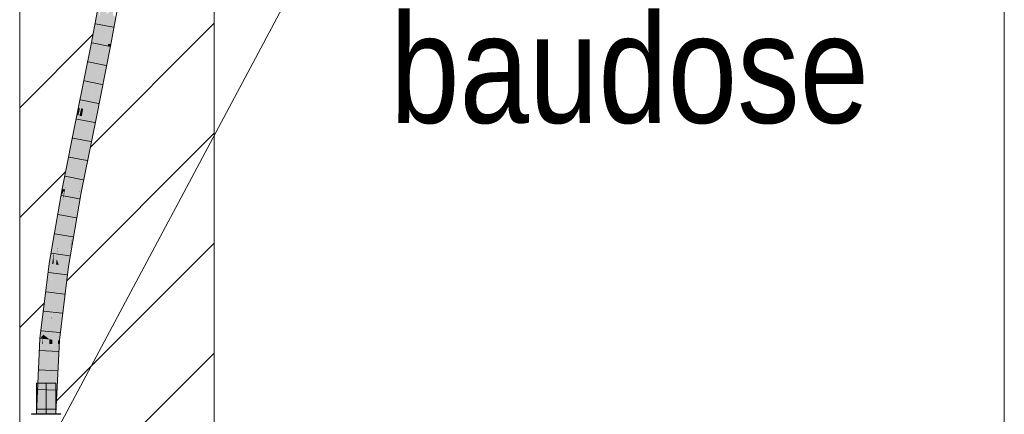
# Model space of a CAD drawing. Extents: x -620 to 3480, y 62 to 1102.
# Tile 120 of 256: x 178 to 191, y 702 to 707. Entities that reach past the tile are written whole.
import ezdxf
from ezdxf.lldxf.tags import DXFTag

# ---------------------------------------------------------------- set-up
doc = ezdxf.new("R2010")
doc.units = 0
doc.layers.get('0').update_dxf_attribs({"lineweight": 13})
for name, color, linetype, lineweight, true_color in [('E_Detail_Beschriftung', 7, 'Continuous', 13, 0x009900), ('E_Detail_Wandschraffur', 7, 'Continuous', 5, 0xc0c0c0), ('E_Leerrohr 25-A06G9STU8I', 7, 'Continuous', 9, 0xff8000), ('E_Leerrohr 25-Shading', 7, 'Continuous', 9, 0xff8000)]:
    doc.layers.add(name, color=color, linetype=linetype, lineweight=lineweight, true_color=true_color)
doc.layers.add('E_Detail_Linie_Text_Bem', color=7, linetype='Continuous', lineweight=13)
doc.styles.get("Standard").update_dxf_attribs({"font": 'ARIALN.TTF'})
tags = doc.linetypes.add('fein_strichliert', pattern=[4, 1, -2, 1]).pattern_tags.tags
tags[8:9] = [DXFTag(74, 4), DXFTag(75, 0), DXFTag(340, '0'), DXFTag(46, 0.0), DXFTag(50, 0.0), DXFTag(44, 0.0), DXFTag(45, 0.0)]
tags[6:7] = [DXFTag(74, 4), DXFTag(75, 0), DXFTag(340, '0'), DXFTag(46, 0.0), DXFTag(50, 0.0), DXFTag(44, 0.0), DXFTag(45, 0.0)]
tags[4:5] = [DXFTag(74, 4), DXFTag(75, 0), DXFTag(340, '0'), DXFTag(46, 0.0), DXFTag(50, 0.0), DXFTag(44, 0.0), DXFTag(45, 0.0)]
tags = doc.linetypes.add('fein_strichliert-A06G9STX8I', pattern=[4, 1, -2, 1]).pattern_tags.tags
tags[8:9] = [DXFTag(74, 4), DXFTag(75, 0), DXFTag(340, '0'), DXFTag(46, 0.0), DXFTag(50, 0.0), DXFTag(44, 0.0), DXFTag(45, 0.0)]
tags[6:7] = [DXFTag(74, 4), DXFTag(75, 0), DXFTag(340, '0'), DXFTag(46, 0.0), DXFTag(50, 0.0), DXFTag(44, 0.0), DXFTag(45, 0.0)]
tags[4:5] = [DXFTag(74, 4), DXFTag(75, 0), DXFTag(340, '0'), DXFTag(46, 0.0), DXFTag(50, 0.0), DXFTag(44, 0.0), DXFTag(45, 0.0)]
tags = doc.linetypes.add('STRICHPUNKT2-A06G9STV8I', pattern=[12.7, 6.35, -3.175, 0, -3.175]).pattern_tags.tags
tags[10:11] = [DXFTag(74, 4), DXFTag(75, 0), DXFTag(340, '0'), DXFTag(46, 0.0), DXFTag(50, 0.0), DXFTag(44, 0.0), DXFTag(45, 0.0)]
tags[8:9] = [DXFTag(74, 4), DXFTag(75, 0), DXFTag(340, '0'), DXFTag(46, 0.0), DXFTag(50, 0.0), DXFTag(44, 0.0), DXFTag(45, 0.0)]
tags[6:7] = [DXFTag(74, 4), DXFTag(75, 0), DXFTag(340, '0'), DXFTag(46, 0.0), DXFTag(50, 0.0), DXFTag(44, 0.0), DXFTag(45, 0.0)]
tags[4:5] = [DXFTag(74, 4), DXFTag(75, 0), DXFTag(340, '0'), DXFTag(46, 0.0), DXFTag(50, 0.0), DXFTag(44, 0.0), DXFTag(45, 0.0)]

# ---------------------------------------------------------------- blocks, each defined once
blk = doc.blocks.new('Shading-A06G9SG38I', base_point=(178.739, 735.424))
at = {"layer": 'E_Leerrohr 25-Shading', "color": 43, "true_color": 0xd7ab7f}
for points in [[(179.342, 706.555), (179.391, 707.022), (179.306, 706.562)], [(179.342, 706.555), (179.397, 706.853), (179.391, 707.022), (179.412, 707.019)], [(179.398, 706.859), (179.397, 706.853), (179.427, 707.016)], [(179.52, 706.544), (179.556, 706.541), (179.586, 706.902), (179.622, 706.899)], [(179.144, 705.718), (179.306, 706.562), (179.137, 705.719)], [(179.306, 706.562), (179.144, 705.718), (179.342, 706.555), (179.251, 706.108)], [(179.251, 706.108), (179.256, 706.128), (179.342, 706.555)], [(179.551, 706.515), (179.556, 706.541), (179.516, 706.522), (179.52, 706.544)], [(179.434, 705.927), (179.551, 706.515), (179.397, 705.931), (179.516, 706.522)], [(179.136, 705.624), (179.151, 705.621), (179.256, 706.128), (179.174, 705.715)], [(179.144, 705.718), (179.159, 705.717), (179.251, 706.108), (179.246, 706.086)], [(179.246, 706.086), (179.256, 706.128), (179.251, 706.108)], [(179.364, 705.579), (179.434, 705.927), (179.328, 705.586), (179.397, 705.931)], [(179.119, 705.628), (179.144, 705.718), (179.137, 705.719)], [(179.136, 705.624), (179.159, 705.717), (179.119, 705.628), (179.144, 705.718)], [(179.151, 705.621), (179.155, 705.62), (179.174, 705.715)], [(179.087, 705.354), (178.971, 704.718), (179.155, 705.62), (178.965, 704.672)], [(179.018, 705.126), (178.971, 704.718), (179.114, 705.531)], [(179.136, 705.624), (179.119, 705.628), (179.018, 705.126)], [(179.114, 705.531), (179.072, 705.291), (179.136, 705.624), (179.087, 705.354)], [(179.136, 705.624), (179.087, 705.354), (179.151, 705.621)], [(179.087, 705.354), (179.155, 705.62), (179.151, 705.621)], [(179.175, 704.633), (179.364, 705.579), (179.231, 705.102), (179.328, 705.586)], [(179.072, 705.291), (178.971, 704.718), (179.087, 705.354)], [(179.001, 705.036), (178.929, 704.679), (178.956, 704.674)], [(179.018, 705.126), (179.001, 705.036), (178.962, 704.673), (178.956, 704.674)], [(179.018, 705.126), (178.962, 704.673), (178.971, 704.718)], [(179.218, 705.023), (179.231, 705.102), (179.139, 704.64)], [(179.149, 704.638), (179.159, 704.685), (179.139, 704.64), (179.218, 705.023)], [(179.175, 704.633), (179.231, 705.102), (179.151, 704.638)], [(178.954, 704.659), (178.913, 704.588), (178.94, 704.528), (178.825, 703.866)], [(178.929, 704.679), (178.913, 704.588), (178.956, 704.674), (178.954, 704.659)], [(178.962, 704.673), (178.954, 704.659), (178.94, 704.529)], [(178.94, 704.528), (178.965, 704.672), (178.962, 704.673)], [(178.954, 704.659), (178.94, 704.528), (178.94, 704.529)], [(178.954, 704.659), (178.962, 704.673), (178.956, 704.674)], [(178.962, 704.673), (178.965, 704.672), (178.971, 704.718)], [(178.973, 703.689), (178.973, 703.689), (179.139, 704.64), (179.149, 704.638)], [(179.149, 704.638), (179.111, 704.436), (179.062, 704.053), (179.041, 703.967)], [(179.149, 704.638), (179.062, 704.053), (179.151, 704.638)], [(179.119, 704.312), (179.175, 704.633), (179.147, 704.614), (179.151, 704.638)], [(179.151, 704.638), (179.159, 704.685), (179.149, 704.638)], [(178.863, 704.181), (178.913, 704.588), (178.88, 704.376), (178.888, 704.443)], [(179.006, 703.684), (179.01, 703.683), (179.147, 704.614), (179.119, 704.312)], [(178.8, 703.721), (178.88, 704.376), (178.848, 704.214), (178.883, 704.414)], [(178.88, 704.376), (178.888, 704.443), (178.883, 704.414)], [(179.111, 704.436), (178.973, 703.689), (179.041, 703.967)], [(178.825, 703.866), (178.863, 704.181), (178.8, 703.721), (178.88, 704.376)], [(178.848, 704.214), (178.762, 703.72), (178.787, 703.716)], [(178.799, 703.715), (178.848, 704.214), (178.787, 703.716)], [(178.8, 703.721), (178.848, 704.214), (178.799, 703.715)], [(179.006, 703.684), (179.062, 704.053), (178.988, 703.687)], [(179.03, 703.896), (179.062, 704.053), (179.041, 703.967)], [(178.988, 703.687), (179.03, 703.896), (178.973, 703.689), (179.041, 703.967)], [(178.644, 702.754), (178.787, 703.716), (178.762, 703.72)], [(178.644, 702.754), (178.687, 702.805), (178.787, 703.716), (178.76, 703.4)], [(178.76, 703.4), (178.799, 703.715), (178.787, 703.716)], [(178.973, 703.689), (178.856, 702.736), (178.988, 703.687)], [(178.856, 702.736), (179.006, 703.684), (178.988, 703.687)], [(178.856, 702.736), (178.913, 702.901), (179.006, 703.684), (178.977, 703.417)], [(178.977, 703.417), (179.01, 703.683), (179.006, 703.684)], [(178.913, 702.901), (178.856, 702.736), (178.878, 702.734)], [(178.893, 702.733), (178.913, 702.901), (178.878, 702.734)], [(178.675, 702.752), (178.644, 702.754), (178.598, 701.786)], [(178.687, 702.805), (178.644, 702.754), (178.675, 702.752)], [(178.677, 702.685), (178.68, 702.751), (178.67, 702.685), (178.675, 702.752)], [(178.68, 702.751), (178.687, 702.805), (178.675, 702.752)], [(178.878, 702.734), (178.856, 702.736), (178.825, 702.068)], [(178.878, 702.734), (178.874, 702.683), (178.893, 702.733), (178.887, 702.683)], [(178.893, 702.733), (178.887, 702.683), (178.89, 702.683)], [(178.598, 701.786), (178.635, 701.786), (178.67, 702.685), (178.677, 702.685)], [(178.887, 702.683), (178.825, 702.068), (178.888, 702.635), (178.834, 701.959)], [(178.874, 702.683), (178.825, 702.068), (178.887, 702.683)], [(178.834, 701.959), (178.848, 701.786), (178.888, 702.635)], [(178.887, 702.683), (178.888, 702.635), (178.89, 702.683)], [(178.812, 701.786), (178.82, 701.786), (178.825, 702.068), (178.834, 701.959)], [(178.82, 701.786), (178.848, 701.786), (178.834, 701.959)]]:
    blk.add_solid(points, dxfattribs=at)
at = {"layer": 'E_Leerrohr 25-Shading', "color": 31, "true_color": 0xfabd7f}
for points in [[(179.397, 706.853), (179.502, 707.003), (179.427, 707.016)], [(179.397, 706.853), (179.429, 706.539), (179.502, 707.003), (179.501, 706.929)], [(179.501, 706.929), (179.429, 706.539), (179.501, 706.926), (179.433, 706.538)], [(179.433, 706.538), (179.462, 706.532), (179.501, 706.926), (179.505, 706.836)], [(179.501, 706.929), (179.52, 706.544), (179.581, 706.989), (179.586, 706.902)], [(179.397, 706.853), (179.342, 706.555), (179.389, 706.546)], [(179.429, 706.539), (179.397, 706.853), (179.389, 706.546)], [(179.462, 706.532), (179.516, 706.522), (179.505, 706.836), (179.52, 706.544)], [(179.256, 706.128), (179.389, 706.546), (179.342, 706.555)], [(179.256, 706.128), (179.344, 706.118), (179.389, 706.546), (179.382, 706.305)], [(179.382, 706.305), (179.429, 706.539), (179.389, 706.546)], [(179.382, 706.305), (179.392, 706.064), (179.429, 706.539), (179.462, 706.532)], [(179.392, 706.064), (179.397, 705.931), (179.462, 706.532), (179.516, 706.522)], [(179.344, 706.097), (179.328, 705.586), (179.382, 706.297), (179.397, 705.931)], [(179.382, 706.305), (179.344, 706.118), (179.382, 706.297), (179.344, 706.097)], [(179.256, 706.128), (179.174, 705.715), (179.265, 706.127), (179.198, 705.712)], [(179.182, 705.615), (179.241, 705.603), (179.265, 706.127), (179.344, 706.118)], [(179.344, 706.118), (179.241, 705.603), (179.286, 705.594)], [(179.286, 705.594), (179.328, 705.586), (179.34, 706.077), (179.344, 706.097)], [(179.344, 706.097), (179.344, 706.118), (179.34, 706.077)], [(179.174, 705.715), (179.155, 705.62), (179.198, 705.712), (179.182, 705.615)], [(179.182, 705.615), (179.155, 705.62), (179.028, 704.661), (178.965, 704.672)], [(179.052, 704.656), (179.241, 705.603), (179.028, 704.661), (179.182, 705.615)], [(179.139, 704.64), (179.241, 705.603), (179.052, 704.656)], [(179.139, 704.64), (179.231, 705.102), (179.241, 705.603), (179.286, 705.594)], [(179.231, 705.102), (179.328, 705.586), (179.286, 705.594)], [(178.94, 704.528), (178.873, 703.921), (178.965, 704.672), (178.875, 703.921)], [(179.028, 704.661), (178.965, 704.672), (178.918, 703.916), (178.875, 703.921)], [(178.886, 703.702), (178.886, 703.702), (179.028, 704.661), (179.052, 704.656)], [(179.139, 704.64), (179.052, 704.656), (178.973, 703.689), (178.886, 703.702)], [(178.825, 703.866), (178.858, 703.778), (178.94, 704.528)], [(178.873, 703.921), (178.858, 703.778), (178.875, 703.921)], [(178.875, 703.921), (178.858, 703.778), (178.918, 703.916), (178.886, 703.702)], [(178.825, 703.866), (178.799, 703.715), (178.817, 703.712)], [(178.817, 703.712), (178.85, 703.707), (178.825, 703.866), (178.858, 703.778)], [(178.85, 703.707), (178.886, 703.702), (178.858, 703.778)], [(178.798, 703.68), (178.799, 703.715), (178.765, 702.746), (178.737, 702.767)], [(178.737, 702.767), (178.799, 703.715), (178.76, 703.4)], [(178.767, 702.745), (178.792, 703.166), (178.765, 702.746), (178.798, 703.68)], [(178.793, 703.036), (178.788, 702.908), (178.85, 703.707), (178.886, 703.702)], [(178.856, 702.736), (178.973, 703.689), (178.788, 702.908), (178.886, 703.702)], [(178.817, 703.712), (178.799, 703.715), (178.807, 703.421), (178.792, 703.166)], [(178.817, 703.712), (178.793, 703.036), (178.85, 703.707)], [(178.687, 702.805), (178.737, 702.767), (178.76, 703.4)], [(178.807, 703.421), (178.792, 703.166), (178.793, 703.036), (178.789, 702.995)], [(178.768, 702.744), (178.789, 702.995), (178.767, 702.745), (178.792, 703.166)], [(178.768, 702.744), (178.788, 702.908), (178.789, 702.995)], [(178.789, 702.995), (178.788, 702.908), (178.793, 703.036)], [(178.788, 702.908), (178.768, 702.744), (178.803, 702.741)], [(178.856, 702.736), (178.788, 702.908), (178.803, 702.741)], [(178.69, 701.786), (178.68, 702.751), (178.677, 702.685)], [(178.687, 702.805), (178.68, 702.751), (178.691, 702.75)], [(178.69, 701.786), (178.723, 701.786), (178.68, 702.751), (178.691, 702.75)], [(178.691, 702.75), (178.736, 702.746), (178.687, 702.805), (178.737, 702.767)], [(178.691, 702.75), (178.723, 701.786), (178.736, 702.746)], [(178.765, 702.744), (178.736, 702.746), (178.763, 702.636), (178.723, 701.786)], [(178.765, 702.746), (178.737, 702.767), (178.765, 702.744), (178.736, 702.746)], [(178.767, 702.744), (178.765, 702.744), (178.765, 702.684), (178.763, 702.636)], [(178.767, 702.745), (178.765, 702.746), (178.767, 702.744), (178.765, 702.744)], [(178.765, 702.684), (178.768, 702.744), (178.767, 702.744)], [(178.771, 702.684), (178.768, 702.744), (178.765, 702.684)], [(178.767, 702.744), (178.768, 702.744), (178.767, 702.745)], [(178.768, 702.744), (178.771, 702.684), (178.803, 702.741), (178.804, 702.684)], [(178.825, 702.068), (178.856, 702.736), (178.803, 702.741)], [(178.635, 701.786), (178.69, 701.786), (178.677, 702.685)], [(178.763, 702.636), (178.723, 701.786), (178.791, 701.786)], [(178.765, 702.684), (178.763, 702.636), (178.812, 701.786), (178.791, 701.786)], [(178.765, 702.684), (178.812, 701.786), (178.771, 702.684)], [(178.771, 702.684), (178.812, 701.786), (178.804, 702.684), (178.825, 702.068)]]:
    blk.add_solid(points, dxfattribs=at)
at = {"layer": 'E_Leerrohr 25-Shading', "color": 31, "true_color": 0xecb67f}
for points in [[(178.723, 702.18), (178.598, 702.18), (178.723, 701.786), (178.598, 701.786)], [(178.848, 702.18), (178.723, 702.18), (178.848, 701.786), (178.723, 701.786)], [(178.723, 701.786), (178.533, 701.786), (178.723, 701.78), (178.533, 701.78)], [(178.756, 701.786), (178.723, 701.786), (178.756, 701.78), (178.723, 701.78)], [(178.913, 701.78), (178.913, 701.786), (178.756, 701.78), (178.756, 701.786)]]:
    blk.add_solid(points, dxfattribs=at)
blk = doc.blocks.new('Referenz-A06G9SU08I')
at = {"layer": 'E_Detail_Linie_Text_Bem', "linetype": 'fein_strichliert-A06G9STX8I', "ltscale": 0.65}
blk.add_line((191.036, 694.551), (191.036, 755.867), dxfattribs=at)
at = {"layer": 'E_Detail_Linie_Text_Bem', "linetype": 'Continuous', "ltscale": 0.13}
for p, q in [((180.883, 736.44), (180.883, 696.44)), ((178.383, 696.44), (178.383, 724.44))]:
    blk.add_line(p, q, dxfattribs=at)
at = {"layer": 'E_Detail_Linie_Text_Bem', "color": 0, "linetype": 'Continuous', "ltscale": 0.13}
blk.add_line((178.789, 701.44), (182.254, 707.938), dxfattribs=at)
at = {"layer": 'E_Detail_Wandschraffur', "linetype": 'ByBlock', "ltscale": 0.13}
for p, q in [((179.292, 705.218), (180.883, 706.81)), ((178.383, 704.31), (178.973, 704.9)), ((179.3, 702.398), (180.883, 703.981)), ((178.856, 701.954), (179.3, 702.398))]:
    blk.add_line(p, q, dxfattribs=at)
at = {"layer": 'E_Detail_Wandschraffur', "linetype": 'fein_strichliert', "ltscale": 0.13}
for p, q in [((178.383, 705.724), (179.325, 706.666)), ((178.987, 703.499), (180.883, 705.396)), ((178.383, 702.896), (178.7, 703.212)), ((178.383, 700.067), (180.883, 702.567))]:
    blk.add_line(p, q, dxfattribs=at)
at = {"layer": 'E_Leerrohr 25-A06G9STU8I', "linetype": 'Continuous', "ltscale": 0.13}
for p, q in [((179.391, 707.022), (179.306, 706.562)), ((179.637, 706.979), (179.551, 706.515)), ((179.358, 706.803), (179.589, 706.76)), ((179.306, 706.562), (179.119, 705.628)), ((179.313, 706.558), (179.544, 706.513)), ((179.551, 706.515), (179.364, 705.579)), ((179.264, 706.313), (179.494, 706.268)), ((179.215, 706.068), (179.445, 706.023)), ((179.166, 705.823), (179.396, 705.777)), ((179.119, 705.628), (178.929, 704.679)), ((179.116, 705.578), (179.347, 705.532)), ((179.364, 705.579), (179.175, 704.633)), ((179.067, 705.333), (179.298, 705.287)), ((179.018, 705.087), (179.249, 705.043)), ((178.969, 704.842), (179.2, 704.798)), ((178.929, 704.679), (178.762, 703.72)), ((179.175, 704.633), (179.01, 703.683)), ((178.922, 704.595), (179.153, 704.553)), ((178.879, 704.348), (179.111, 704.308)), ((178.836, 704.101), (179.068, 704.063)), ((178.793, 703.853), (179.025, 703.817)), ((178.762, 703.72), (178.644, 702.754)), ((179.01, 703.683), (178.893, 702.733)), ((178.756, 703.605), (178.988, 703.572)), ((178.725, 703.355), (178.958, 703.326)), ((178.694, 703.105), (178.928, 703.079)), ((178.644, 702.754), (178.598, 701.786)), ((178.663, 702.855), (178.897, 702.833)), ((178.893, 702.733), (178.848, 701.786)), ((178.644, 702.603), (178.878, 702.586)), ((178.632, 702.351), (178.867, 702.339)), ((178.598, 702.18), (178.598, 701.786)), ((178.671, 702.18), (178.598, 702.18)), ((178.775, 702.18), (178.671, 702.18)), ((178.848, 702.18), (178.775, 702.18)), ((178.848, 701.786), (178.848, 702.18)), ((178.62, 702.098), (178.855, 702.092)), ((178.533, 701.786), (178.533, 701.78)), ((178.645, 701.786), (178.533, 701.786)), ((178.645, 701.78), (178.533, 701.78)), ((178.671, 701.786), (178.598, 701.786)), ((178.598, 701.786), (178.848, 701.786)), ((178.609, 701.846), (178.844, 701.845)), ((178.802, 701.786), (178.645, 701.786)), ((178.802, 701.78), (178.645, 701.78)), ((178.775, 701.786), (178.671, 701.786)), ((178.848, 701.786), (178.775, 701.786)), ((178.913, 701.786), (178.802, 701.786)), ((178.913, 701.78), (178.802, 701.78)), ((178.913, 701.78), (178.913, 701.786))]:
    blk.add_line(p, q, dxfattribs=at)
at = {"layer": 'E_Leerrohr 25-A06G9STU8I', "linetype": 'STRICHPUNKT2-A06G9STV8I', "lineweight": 5, "ltscale": 0.13}
blk.add_line((178.723, 701.786), (178.723, 702.18), dxfattribs=at)
at = {"layer": 'E_Detail_Beschriftung', "linetype": 'Continuous', "ltscale": 0.13, "insert": (183.144, 706.928), "char_height": 1.4, "attachment_point": 1}
blk.add_mtext('{\\fArial Narrow;baudose}', dxfattribs=at)

msp = doc.modelspace()

# ---------------------------------------------------------------- block references
at = {"color": 8, "lineweight": 25, "ltscale": 0.25, "true_color": 0x808080}
msp.add_blockref('Referenz-A06G9SU08I', (0, 0), dxfattribs=at)
msp.add_blockref('Shading-A06G9SG38I', (178.739, 735.424))

doc.saveas('drawing.dxf')
